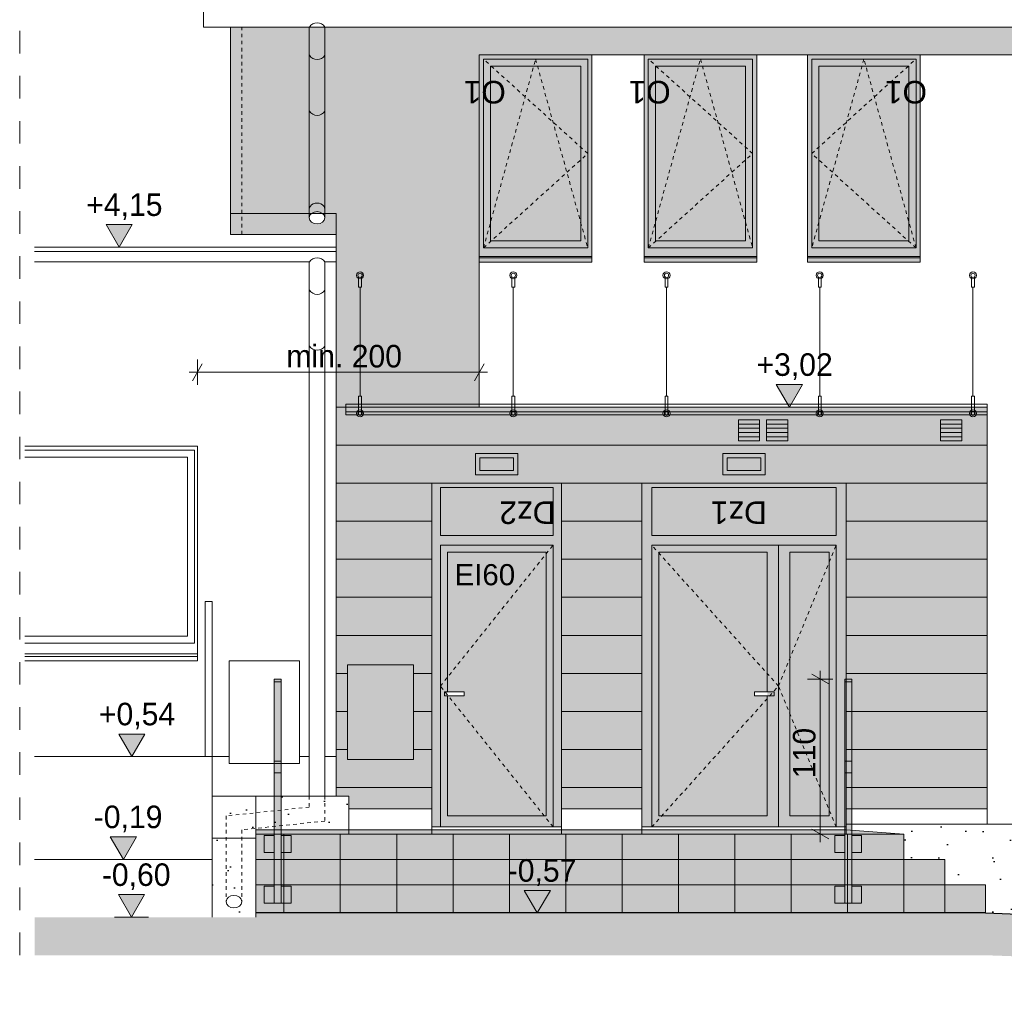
# Model space of a CAD drawing. Extents: x -613240 to -325500, y -25863 to 152403.
# Tile 13 of 254: x -538551 to -531563, y -13520 to -6560. Entities that reach past the tile are written whole.
import ezdxf

# ---------------------------------------------------------------- set-up
doc = ezdxf.new("R2010")
doc.units = 0
doc.header["$MEASUREMENT"] = 0
doc.linetypes.add('Hidden Line', pattern=[50, 25, -25])
doc.linetypes.add('Przerywana', pattern=[320, 160, -160])
for name, color, linetype, lineweight in [('Arch balustrady_Nr_Pióra__5', 7, 'Continuous', 13), ('Arch kolory_Nr_Pióra__5', 7, 'Continuous', 13), ('Arch okna_Nr_Pióra__5', 7, 'Continuous', 13), ('Arch opisy okien_Nr_Pióra__21', 7, 'Continuous', 9), ('Arch wykończenie_Nr_Pióra__21', 7, 'Continuous', 9), ('Arch wykończenie_Nr_Pióra__41', 7, 'Continuous', 15), ('Arch wykończenie_Nr_Pióra__5', 7, 'Continuous', 13), ('arch wypelnienia_Nr_Pióra__1', 7, 'Continuous', 25), ('arch wypelnienia_Nr_Pióra__21', 7, 'Continuous', 9), ('Arch wyposażenie_Nr_Pióra__21', 7, 'Continuous', 9), ('Arch wyposażenie_Nr_Pióra__41', 7, 'Continuous', 15), ('INWENT DACH_Nr_Pióra__21', 7, 'Continuous', 9), ('INWENT OPISY_Nr_Pióra__21', 7, 'Continuous', 9), ('INWENT RURY SPUSTOWE_Nr_Pióra__21', 7, 'Continuous', 9), ('INWENT TEREN_Nr_Pióra__1', 7, 'Continuous', 25), ('INWENT WYMIARY_Nr_Pióra__21', 7, 'Continuous', 9), ('INWENT. DRZWI_Nr_Pióra__5', 7, 'Continuous', 13), ('INWENT. OKNA_Nr_Pióra__5', 7, 'Continuous', 13), ('INWENT.ŚCIANY_Nr_Pióra__21', 7, 'Continuous', 9), ('Istniejące kominy_Nr_Pióra__21', 7, 'Continuous', 9), ('Istniejące schody_Nr_Pióra__21', 7, 'Continuous', 9), ('Istniejące schody_Nr_Pióra__5', 7, 'Continuous', 13)]:
    doc.layers.add(name, color=color, linetype=linetype, lineweight=lineweight)
for name, color, linetype, lineweight, true_color in [('Arch kolory_Nr_Pióra__84', 7, 'Continuous', 15, 0x41c341), ('Arch opisy okien_Nr_Pióra__9', 7, 'Continuous', 13, 0x3dad99), ('arch wypelnienia_Nr_Pióra__2', 7, 'Continuous', 13, 0x7f7f7f)]:
    doc.layers.add(name, color=color, linetype=linetype, lineweight=lineweight, true_color=true_color)
doc.layers.add('INWENT WYMIARY', color=7, linetype='Continuous')
doc.styles.add('GENERATED_STYLE_1', font='txt')
doc.styles.add('GENERATED_STYLE_10', font='arial.ttf')
doc.styles.add('GENERATED_STYLE_2', font='txt')
doc.dimstyles.new('GENERATED_STYLE__3', dxfattribs={"dimtxt": 160.000002, "dimasz": 91.2, "dimexe": 0.18, "dimexo": 0, "dimgap": 0.09, "dimtad": 1, "dimdec": 0, "dimlfac": 0.1, "dimzin": 0, "dimdsep": 46, "dimtxsty": 'GENERATED_STYLE_1', "dimblk": 'ARROWHEAD_2', "dimblk1": 'ARROWHEAD_2', "dimblk2": 'ARROWHEAD_2', "dimcen": 0.09, "dimclrd": 7, "dimclre": 7, "dimclrt": 7, "dimazin": 0, "dimtfac": 1, "dimtdec": 4, "dimtmove": 0, "dimatfit": 3, "dimfxl": 0, "dimtolj": 1, "dimtzin": 0, "dimarcsym": 0})
doc.dimstyles.new('GENERATED_STYLE__5', dxfattribs={"dimtxt": 160.000002, "dimasz": 91.2, "dimexe": 0.18, "dimexo": 0, "dimgap": 0.09, "dimtad": 1, "dimtih": 1, "dimtoh": 1, "dimdec": 0, "dimlfac": 0.1, "dimzin": 0, "dimdsep": 46, "dimtxsty": 'GENERATED_STYLE_2', "dimblk": 'ARROWHEAD_2', "dimblk1": 'ARROWHEAD_2', "dimblk2": 'ARROWHEAD_2', "dimcen": 0.09, "dimclrd": 7, "dimclre": 7, "dimclrt": 7, "dimazin": 0, "dimtfac": 1, "dimtdec": 4, "dimtmove": 0, "dimatfit": 3, "dimfxl": 0, "dimtolj": 1, "dimtzin": 0, "dimarcsym": 0})
pattern_1 = [(45, (0, 600), (-190.91883, 190.91883), [0, -180, 0, -270]), (110, (600, 600), (253.71701, 92.34544), [0, -132, 0, -228])]

# ---------------------------------------------------------------- blocks, each defined once
blk = doc.blocks.new('Wymiary_114', base_point=(-537757.5, -12929.6))
at = {"layer": 'INWENT WYMIARY_Nr_Pióra__21', "linetype": 'Continuous'}
blk.add_hatch(color=256, dxfattribs=at).paths.add_polyline_path([(-537757.5, -12929.6), (-537850.3, -12769.6), (-537664.7, -12769.6)], flags=0)
for p, q in [((-537757.5, -12929.6), (-537850.3, -12769.6)), ((-537850.3, -12769.6), (-537664.7, -12769.6)), ((-537664.7, -12769.6), (-537757.5, -12929.6)), ((-537757.5, -12929.6), (-537877.5, -12929.6)), ((-537757.5, -12929.6), (-537637.5, -12929.6))]:
    blk.add_line(p, q, dxfattribs=at)
at = {"layer": 'INWENT WYMIARY_Nr_Pióra__21', "insert": (-537967.5, -12737.6), "char_height": 160, "attachment_point": 7, "style": 'GENERATED_STYLE_1'}
blk.add_mtext('{-0,60}', dxfattribs=at)
blk = doc.blocks.new('Wymiary_116', base_point=(-537844.9, -8174.6))
at = {"layer": 'INWENT WYMIARY_Nr_Pióra__21', "linetype": 'Continuous'}
blk.add_hatch(color=256, dxfattribs=at).paths.add_polyline_path([(-537844.9, -8174.6), (-537937.7, -8014.6), (-537752.1, -8014.6)], flags=0)
for p, q in [((-537844.9, -8174.6), (-537937.7, -8014.6)), ((-537937.7, -8014.6), (-537752.1, -8014.6)), ((-537752.1, -8014.6), (-537844.9, -8174.6)), ((-537844.9, -8174.6), (-537964.9, -8174.6)), ((-537844.9, -8174.6), (-537724.9, -8174.6))]:
    blk.add_line(p, q, dxfattribs=at)
at = {"layer": 'INWENT WYMIARY_Nr_Pióra__21', "insert": (-538078.4, -7982.6), "char_height": 160, "attachment_point": 7, "style": 'GENERATED_STYLE_1'}
blk.add_mtext('{+4,15}', dxfattribs=at)
blk = doc.blocks.new('Wymiary_117', base_point=(-537754.9, -11789.6))
at = {"layer": 'INWENT WYMIARY_Nr_Pióra__21', "linetype": 'Continuous'}
blk.add_hatch(color=256, dxfattribs=at).paths.add_polyline_path([(-537754.9, -11789.6), (-537847.7, -11629.6), (-537662.1, -11629.6)], flags=0)
for p, q in [((-537754.9, -11789.6), (-537847.7, -11629.6)), ((-537847.7, -11629.6), (-537662.1, -11629.6)), ((-537662.1, -11629.6), (-537754.9, -11789.6)), ((-537754.9, -11789.6), (-537874.9, -11789.6)), ((-537754.9, -11789.6), (-537634.9, -11789.6))]:
    blk.add_line(p, q, dxfattribs=at)
at = {"layer": 'INWENT WYMIARY_Nr_Pióra__21', "insert": (-537988.4, -11597.6), "char_height": 160, "attachment_point": 7, "style": 'GENERATED_STYLE_1'}
blk.add_mtext('{+0,54}', dxfattribs=at)
blk = doc.blocks.new('Wymiary_118', base_point=(-537814.9, -12519.6))
at = {"layer": 'INWENT WYMIARY_Nr_Pióra__21', "linetype": 'Continuous'}
blk.add_hatch(color=256, dxfattribs=at).paths.add_polyline_path([(-537814.9, -12519.6), (-537907.7, -12359.6), (-537722.1, -12359.6)], flags=0)
for p, q in [((-537814.9, -12519.6), (-537907.7, -12359.6)), ((-537907.7, -12359.6), (-537722.1, -12359.6)), ((-537722.1, -12359.6), (-537814.9, -12519.6)), ((-537814.9, -12519.6), (-537934.9, -12519.6)), ((-537814.9, -12519.6), (-537694.9, -12519.6))]:
    blk.add_line(p, q, dxfattribs=at)
at = {"layer": 'INWENT WYMIARY_Nr_Pióra__21', "insert": (-538025, -12327.6), "char_height": 160, "attachment_point": 7, "style": 'GENERATED_STYLE_1'}
blk.add_mtext('{-0,19}', dxfattribs=at)
blk = doc.blocks.new('Wymiary_119', base_point=(-534876.9, -12899.6))
at = {"layer": 'INWENT WYMIARY_Nr_Pióra__21', "linetype": 'Continuous'}
blk.add_hatch(color=256, dxfattribs=at).paths.add_polyline_path([(-534876.9, -12899.6), (-534969.7, -12739.6), (-534784.1, -12739.6)], flags=0)
for p, q in [((-534876.9, -12899.6), (-534969.7, -12739.6)), ((-534969.7, -12739.6), (-534784.1, -12739.6)), ((-534784.1, -12739.6), (-534876.9, -12899.6)), ((-534876.9, -12899.6), (-534996.9, -12899.6)), ((-534876.9, -12899.6), (-534756.9, -12899.6))]:
    blk.add_line(p, q, dxfattribs=at)
at = {"layer": 'INWENT WYMIARY_Nr_Pióra__21', "insert": (-535087, -12707.6), "char_height": 160, "attachment_point": 7, "style": 'GENERATED_STYLE_1'}
blk.add_mtext('{-0,57}', dxfattribs=at)
blk = doc.blocks.new('Wymiary_145', base_point=(-533088, -9309.6))
at = {"layer": 'INWENT WYMIARY_Nr_Pióra__21', "linetype": 'Continuous'}
blk.add_hatch(color=256, dxfattribs=at).paths.add_polyline_path([(-533088, -9309.6), (-533180.8, -9149.6), (-532995.2, -9149.6)], flags=0)
for p, q in [((-533088, -9309.6), (-533180.8, -9149.6)), ((-533180.8, -9149.6), (-532995.2, -9149.6)), ((-532995.2, -9149.6), (-533088, -9309.6)), ((-533088, -9309.6), (-533208, -9309.6)), ((-533088, -9309.6), (-532968, -9309.6))]:
    blk.add_line(p, q, dxfattribs=at)
at = {"layer": 'INWENT WYMIARY_Nr_Pióra__21', "insert": (-533321.4, -9117.6), "char_height": 160, "attachment_point": 7, "style": 'GENERATED_STYLE_1'}
blk.add_mtext('{+3,02}', dxfattribs=at)
blk = doc.blocks.new('*D709')
at = {"layer": 'INWENT WYMIARY_Nr_Pióra__21', "linetype": 'Continuous'}
for p, q in [((-532778.6, -11239.6), (-532958.6, -11239.6)), ((-532808.6, -11274.3), (-532928.6, -11205)), ((-532868.6, -11239.6), (-532868.6, -11180.9)), ((-532868.6, -12339.6), (-532868.6, -11239.6)), ((-532778.6, -12339.6), (-532958.6, -12339.6)), ((-532928.6, -12305), (-532808.6, -12374.3)), ((-532868.6, -12398.3), (-532868.6, -12339.6))]:
    blk.add_line(p, q, dxfattribs=at)
at = {"layer": 'INWENT WYMIARY_Nr_Pióra__21', "insert": (-532900.6, -11943.2), "char_height": 160, "attachment_point": 7, "rotation": 90, "style": 'GENERATED_STYLE_1'}
blk.add_mtext('{110}', dxfattribs=at)
blk = doc.blocks.new('ARROWHEAD_2')
at = {"color": 0, "linetype": 'Continuous', "lineweight": 0}
for p, q in [((0, 0), (-1, 0)), ((-0.378, -0.655), (0.378, 0.655))]:
    blk.add_line(p, q, dxfattribs=at)
blk = doc.blocks.new('*D751')
at = {"layer": 'INWENT WYMIARY_Nr_Pióra__21', "linetype": 'Continuous'}
for p, q in [((-537254.3, -9002.4), (-537323.6, -9122.4)), ((-537289, -9152.4), (-537289, -8972.4)), ((-535323.6, -9122.4), (-535254.3, -9002.4)), ((-535289, -9152.4), (-535289, -8972.4)), ((-537347.6, -9062.4), (-537289, -9062.4)), ((-537289, -9062.4), (-535289, -9062.4)), ((-535289, -9062.4), (-535230.3, -9062.4))]:
    blk.add_line(p, q, dxfattribs=at)
at = {"layer": 'INWENT WYMIARY_Nr_Pióra__21', "insert": (-536657.9, -9030.4), "char_height": 160, "attachment_point": 7, "style": 'GENERATED_STYLE_2'}
blk.add_mtext('{min. 200}', dxfattribs=at)

msp = doc.modelspace()

# ---------------------------------------------------------------- hatches: boundary and pattern name
at = {"layer": 'Arch kolory_Nr_Pióra__84', "linetype": 'Continuous', "lineweight": 0, "true_color": 0x309230}
h = msp.add_hatch(color=97, dxfattribs=at)
h.paths.add_polyline_path([(-537054.9, -7934.6), (-536304.9, -7934.6), (-536304.9, -9849.6), (-536304.9, -12069.6), (-536214.9, -12069.6), (-536214.9, -12159.6), (-535624.9, -12159.6), (-535624.9, -12069.6), (-535624.9, -9849.6), (-534704.9, -9849.6), (-534704.9, -12159.6), (-534134.9, -12159.6), (-534134.9, -9849.6), (-532684.9, -9849.6), (-532684.9, -12159.6), (-531684.9, -12159.6), (-531684.9, -9849.6), (-531684.9, -9309.6), (-535289, -9309.6), (-535289, -6809.6), (-521084.9, -6809.6), (-521084.9, -6612.5), (-537054.9, -6612.5)], flags=0)
h.paths.add_polyline_path([(-536224.9, -11809.6), (-536224.9, -11139.6), (-535754.9, -11139.6), (-535754.9, -11809.6)], flags=0)
at = {"layer": 'arch wypelnienia_Nr_Pióra__1', "linetype": 'Continuous'}
h = msp.add_hatch(dxfattribs=at)
h.set_pattern_fill('Carpet', color=256, style=0, pattern_type=2)
h.set_pattern_definition(pattern_1)
h.paths.add_polyline_path([(-536874.9, -12369.6), (-537184.9, -12369.6), (-537184.9, -12069.6), (-536874.9, -12069.6)], flags=0)
h = msp.add_hatch(dxfattribs=at)
h.set_pattern_fill('Carpet', color=256, style=0, pattern_type=2)
h.set_pattern_definition(pattern_1)
h.paths.add_polyline_path([(-536874.9, -12309.6), (-536214.9, -12309.6), (-536214.9, -12069.6), (-536874.9, -12069.6)], flags=0)
h = msp.add_hatch(dxfattribs=at)
h.set_pattern_fill('Carpet', color=256, style=0, pattern_type=2)
h.set_pattern_definition(pattern_1)
h.paths.add_polyline_path([(-532684.9, -12269.6), (-532684.9, -12309.6), (-532274.9, -12339.6), (-532274.9, -12519.6), (-531984.9, -12519.6), (-531984.9, -12699.6), (-531694.9, -12699.6), (-531694.9, -12899.6), (-527004.9, -13069.6), (-521104.9, -13222.7), (-521104.9, -12269.6), (-521334.9, -12269.6), (-521334.9, -13075.5, -0.24626), (-521353.1, -13108.3, -0.15474), (-521389.9, -13119.6, -0.16377), (-521427.9, -13107.4, -0.230568), (-521444.9, -13075.5), (-521444.9, -12269.6)], flags=0)
h = msp.add_hatch(dxfattribs=at)
h.set_pattern_fill('Carpet', color=256, style=0, pattern_type=2)
h.set_pattern_definition(pattern_1)
h.paths.add_polyline_path([(-536874.9, -12929.6), (-537184.9, -12929.6), (-537184.9, -12369.6), (-536874.9, -12369.6)], flags=0)
at = {"layer": 'arch wypelnienia_Nr_Pióra__2', "linetype": 'Continuous'}
h = msp.add_hatch(color=256, dxfattribs=at)
h.paths.add_polyline_path([(-535289, -8280.6), (-534489, -8280.6), (-534489, -6809.6), (-535289, -6809.6)], flags=0)
h.paths.add_polyline_path([(-534569, -8129.6), (-534569, -6889.6), (-535209, -6889.6), (-535209, -8129.6)], flags=0)
h = msp.add_hatch(color=256, dxfattribs=at)
h.paths.add_polyline_path([(-534119, -8280.6), (-533319, -8280.6), (-533319, -6809.6), (-534119, -6809.6)], flags=0)
h.paths.add_polyline_path([(-534039, -8129.6), (-533399, -8129.6), (-533399, -6889.6), (-534039, -6889.6)], flags=0)
h = msp.add_hatch(color=256, dxfattribs=at)
h.paths.add_polyline_path([(-532959, -8280.6), (-532159, -8280.6), (-532159, -6809.6), (-532959, -6809.6)], flags=0)
h.paths.add_polyline_path([(-532879, -8129.6), (-532239, -8129.6), (-532239, -6889.6), (-532879, -6889.6)], flags=0)
at = {"layer": 'arch wypelnienia_Nr_Pióra__2', "linetype": 'Continuous', "lineweight": 0, "true_color": 0x1f1f1f}
for points in [[(-535209, -8129.6), (-534569, -8129.6), (-534569, -6889.6), (-535209, -6889.6)], [(-534039, -8129.6), (-533399, -8129.6), (-533399, -6889.6), (-534039, -6889.6)], [(-532239, -6889.6), (-532879, -6889.6), (-532879, -8129.6), (-532239, -8129.6)], [(-535044.9, -9669.6), (-535284.9, -9669.6), (-535284.9, -9759.6), (-535044.9, -9759.6)], [(-533289.9, -9669.6), (-533529.9, -9669.6), (-533529.9, -9759.6), (-533289.9, -9759.6)], [(-535564.9, -10219.6), (-534764.9, -10219.6), (-534764.9, -9879.6), (-535564.9, -9879.6)], [(-532754.9, -9879.6), (-534064.9, -9879.6), (-534064.9, -10219.6), (-532754.9, -10219.6)]]:
    msp.add_hatch(color=250, dxfattribs=at).paths.add_polyline_path(points, flags=0)
at = {"layer": 'arch wypelnienia_Nr_Pióra__2', "linetype": 'Continuous'}
for points in [[(-536477, -7998.1, -0.095839), (-536488, -7986.9, -0.157478), (-536494.9, -7965.5), (-536494.9, -7934.6), (-537054.9, -7934.6), (-537054.9, -8084.6), (-536304.9, -8084.6), (-536304.9, -7934.6), (-536384.9, -7934.6), (-536384.9, -7965.5, -0.131514), (-536389.8, -7983.6, -0.12453), (-536403.3, -7998.4, -0.096346), (-536424.1, -8007.7, -0.062854), (-536439.9, -8009.6, -0.081758), (-536460.2, -8006.5, -0.081017)], [(-536744.9, -12349.6), (-536814.9, -12349.6), (-536814.9, -12469.6), (-536744.9, -12469.6), (-536744.9, -12709.6), (-536814.9, -12709.6), (-536814.9, -12829.6), (-536744.9, -12829.6), (-536694.9, -12829.6), (-536624.9, -12829.6), (-536624.9, -12709.6), (-536694.9, -12709.6), (-536694.9, -12469.6), (-536624.9, -12469.6), (-536624.9, -12349.6), (-536694.9, -12349.6), (-536694.9, -11239.6), (-536744.9, -11239.6)], [(-532694.9, -12349.6), (-532764.9, -12349.6), (-532764.9, -12469.6), (-532694.9, -12469.6), (-532694.9, -12709.6), (-532764.9, -12709.6), (-532764.9, -12829.6), (-532694.9, -12829.6), (-532644.9, -12829.6), (-532574.9, -12829.6), (-532574.9, -12709.6), (-532644.9, -12709.6), (-532644.9, -12469.6), (-532574.9, -12469.6), (-532574.9, -12349.6), (-532644.9, -12349.6), (-532644.9, -11239.6), (-532694.9, -11239.6)], [(-536874.9, -12899.6), (-531694.9, -12899.6), (-531694.9, -12699.6), (-531984.9, -12699.6), (-531984.9, -12519.6), (-532274.9, -12519.6), (-532274.9, -12339.6), (-532684.9, -12309.6), (-536874.9, -12309.6)]]:
    msp.add_hatch(color=256, dxfattribs=at).paths.add_polyline_path(points, flags=0)
at = {"layer": 'arch wypelnienia_Nr_Pióra__2', "linetype": 'Continuous', "lineweight": 0, "true_color": 0x5f5f5f}
h = msp.add_hatch(color=251, dxfattribs=at)
h.paths.add_polyline_path([(-535314.9, -9789.6), (-535014.9, -9789.6), (-535014.9, -9639.6), (-535314.9, -9639.6)], flags=0)
h.paths.add_polyline_path([(-535284.9, -9669.6), (-535284.9, -9759.6), (-535044.9, -9759.6), (-535044.9, -9669.6)], flags=0)
h = msp.add_hatch(color=251, dxfattribs=at)
h.paths.add_polyline_path([(-533559.9, -9789.6), (-533259.9, -9789.6), (-533259.9, -9639.6), (-533559.9, -9639.6)], flags=0)
h.paths.add_polyline_path([(-533529.9, -9669.6), (-533529.9, -9759.6), (-533289.9, -9759.6), (-533289.9, -9669.6)], flags=0)
h = msp.add_hatch(color=251, dxfattribs=at)
h.paths.add_polyline_path([(-535624.9, -12289.6), (-534704.9, -12289.6), (-534704.9, -9849.6), (-535624.9, -9849.6)], flags=0)
h.paths.add_polyline_path([(-535564.9, -10219.6), (-534764.9, -10219.6), (-534764.9, -9879.6), (-535564.9, -9879.6)], flags=0)
h.paths.add_polyline_path([(-535514.9, -10339.6), (-534814.9, -10339.6), (-534814.9, -12209.6), (-535514.9, -12209.6)], flags=0)
h = msp.add_hatch(color=251, dxfattribs=at)
h.paths.add_polyline_path([(-534134.9, -12289.6), (-532684.9, -12289.6), (-532684.9, -9849.6), (-534134.9, -9849.6)], flags=0)
h.paths.add_polyline_path([(-534064.9, -10219.6), (-532754.9, -10219.6), (-532754.9, -9879.6), (-534064.9, -9879.6)], flags=0)
h.paths.add_polyline_path([(-534014.9, -10339.6), (-533244.9, -10339.6), (-533244.9, -12209.6), (-534014.9, -12209.6)], flags=0)
h.paths.add_polyline_path([(-533084.9, -12209.6), (-532804.9, -12209.6), (-532804.9, -10339.6), (-533084.9, -10339.6)], flags=0)
for points in [[(-535514.9, -12209.6), (-534814.9, -12209.6), (-534814.9, -10339.6), (-535514.9, -10339.6), (-535514.9, -11329.6), (-535394.9, -11329.6), (-535394.9, -11359.6), (-535514.9, -11359.6)], [(-533244.9, -12209.6), (-534014.9, -12209.6), (-534014.9, -10339.6), (-533244.9, -10339.6), (-533244.9, -11329.6), (-533334.9, -11329.6), (-533334.9, -11359.6), (-533244.9, -11359.6)], [(-533084.9, -12209.6), (-532804.9, -12209.6), (-532804.9, -10339.6), (-533084.9, -10339.6)], [(-536224.9, -11809.6), (-535754.9, -11809.6), (-535754.9, -11139.6), (-536224.9, -11139.6)]]:
    msp.add_hatch(color=251, dxfattribs=at).paths.add_polyline_path(points, flags=0)
at = {"layer": 'arch wypelnienia_Nr_Pióra__21', "linetype": 'Continuous'}
msp.add_hatch(color=256, dxfattribs=at).paths.add_polyline_path([(-538444.9, -12929.6), (-538444.9, -13199.4), (-531705.8, -13199.4), (-527014.3, -13369.5), (-521228.8, -13519.6), (-521224.9, -13519.6), (-520279.2, -13519.6), (-520279.2, -13219.6), (-521224.9, -13219.6), (-527004.9, -13069.6), (-531694.9, -12899.6), (-536874.9, -12899.6), (-536874.9, -12929.6)], flags=0)

# ---------------------------------------------------------------- linework, layer by layer
at = {"layer": 'Arch balustrady_Nr_Pióra__5', "linetype": 'Continuous'}
for p, q in [((-536694.9, -11239.6), (-536744.9, -11239.6)), ((-536744.9, -12829.6), (-536744.9, -11239.6)), ((-536694.9, -12829.6), (-536694.9, -11239.6)), ((-532644.9, -11239.6), (-532694.9, -11239.6)), ((-532694.9, -12829.6), (-532694.9, -11239.6)), ((-532644.9, -12829.6), (-532644.9, -11239.6)), ((-536694.9, -11258.4), (-536744.9, -11258.4)), ((-532644.9, -11258.4), (-532694.9, -11258.4)), ((-536694.9, -11822.4), (-536744.9, -11822.4)), ((-532644.9, -11822.4), (-532694.9, -11822.4)), ((-536694.9, -11904), (-536744.9, -11904)), ((-532644.9, -11904), (-532694.9, -11904)), ((-536814.9, -12349.6), (-536814.9, -12469.6)), ((-536744.9, -12349.6), (-536814.9, -12349.6)), ((-536694.9, -12349.6), (-536624.9, -12349.6)), ((-536624.9, -12349.6), (-536624.9, -12469.6)), ((-532764.9, -12349.6), (-532764.9, -12469.6)), ((-532694.9, -12349.6), (-532764.9, -12349.6)), ((-532644.9, -12349.6), (-532574.9, -12349.6)), ((-532574.9, -12349.6), (-532574.9, -12469.6)), ((-536814.9, -12469.6), (-536744.9, -12469.6)), ((-536694.9, -12469.6), (-536624.9, -12469.6)), ((-532764.9, -12469.6), (-532694.9, -12469.6)), ((-532644.9, -12469.6), (-532574.9, -12469.6)), ((-536814.9, -12709.6), (-536814.9, -12829.6)), ((-536744.9, -12709.6), (-536814.9, -12709.6)), ((-536694.9, -12709.6), (-536624.9, -12709.6)), ((-536624.9, -12709.6), (-536624.9, -12829.6)), ((-532764.9, -12709.6), (-532764.9, -12829.6)), ((-532694.9, -12709.6), (-532764.9, -12709.6)), ((-532644.9, -12709.6), (-532574.9, -12709.6)), ((-532574.9, -12709.6), (-532574.9, -12829.6)), ((-536814.9, -12829.6), (-536624.9, -12829.6)), ((-532764.9, -12829.6), (-532574.9, -12829.6))]:
    msp.add_line(p, q, dxfattribs=at)
at = {"layer": 'Arch kolory_Nr_Pióra__5', "linetype": 'Continuous', "flags": 128}
for points in [[(-537054.9, -7934.6), (-536304.9, -7934.6), (-536304.9, -9849.6), (-536304.9, -12069.6), (-536214.9, -12069.6), (-536214.9, -12159.6), (-535624.9, -12159.6), (-535624.9, -12069.6), (-535624.9, -9849.6), (-534704.9, -9849.6), (-534704.9, -12159.6), (-534134.9, -12159.6), (-534134.9, -9849.6), (-532684.9, -9849.6), (-532684.9, -12159.6), (-531684.9, -12159.6), (-531684.9, -9849.6), (-531684.9, -9309.6), (-535289, -9309.6), (-535289, -6809.6), (-521084.9, -6809.6), (-521084.9, -6612.5), (-537054.9, -6612.5)], [(-536224.9, -11809.6), (-536224.9, -11139.6), (-535754.9, -11139.6), (-535754.9, -11809.6)]]:
    msp.add_lwpolyline(points, close=True, dxfattribs=at)
at = {"layer": 'Arch okna_Nr_Pióra__5', "linetype": 'Hidden Line'}
for p, q in [((-535259, -8179.6), (-534889, -6839.6)), ((-534519, -7509.6), (-535259, -6839.6)), ((-534889, -6839.6), (-534519, -8179.6)), ((-534089, -8179.6), (-533719, -6839.6)), ((-533349, -7509.6), (-534089, -6839.6)), ((-533719, -6839.6), (-533349, -8179.6)), ((-532559, -6839.6), (-532929, -8179.6)), ((-532929, -7509.6), (-532189, -6839.6)), ((-532189, -8179.6), (-532559, -6839.6)), ((-535259, -8179.6), (-534519, -7509.6)), ((-534089, -8179.6), (-533349, -7509.6)), ((-532189, -8179.6), (-532929, -7509.6))]:
    msp.add_line(p, q, dxfattribs=at)
at = {"layer": 'Arch wykończenie_Nr_Pióra__21', "linetype": 'Continuous'}
for p, q in [((-535289, -9309.6), (-535289, -6809.6)), ((-535289, -6809.6), (-521084.9, -6809.6)), ((-536674.9, -12899.6), (-536674.9, -12339.6)), ((-536274.9, -12899.6), (-536274.9, -12339.6)), ((-535874.9, -12899.6), (-535874.9, -12339.6)), ((-535474.9, -12899.6), (-535474.9, -12339.6)), ((-535074.9, -12899.6), (-535074.9, -12339.6)), ((-534674.9, -12899.6), (-534674.9, -12339.6)), ((-534274.9, -12899.6), (-534274.9, -12339.6)), ((-533874.9, -12899.6), (-533874.9, -12339.6)), ((-533474.9, -12899.6), (-533474.9, -12339.6)), ((-533074.9, -12899.6), (-533074.9, -12339.6)), ((-532674.9, -12899.6), (-532674.9, -12339.6)), ((-532274.9, -12519.6), (-532274.9, -12899.6)), ((-531984.9, -12699.6), (-531984.9, -12899.6))]:
    msp.add_line(p, q, dxfattribs=at)
at = {"layer": 'Arch wykończenie_Nr_Pióra__41', "linetype": 'Continuous'}
for p, q in [((-537054.9, -8084.6), (-537054.9, -6612.5)), ((-537054.9, -8084.6), (-536974.9, -8084.6)), ((-531684.9, -9309.6), (-536304.9, -9309.6)), ((-531684.9, -9309.6), (-531684.9, -12269.6)), ((-531684.9, -9579.6), (-536304.9, -9579.6)), ((-531684.9, -9849.6), (-536304.9, -9849.6)), ((-535624.9, -10119.6), (-536304.9, -10119.6)), ((-534134.9, -10119.6), (-534704.9, -10119.6)), ((-531684.9, -10119.6), (-532684.9, -10119.6)), ((-535624.9, -10389.6), (-536304.9, -10389.6)), ((-534134.9, -10389.6), (-534704.9, -10389.6)), ((-531684.9, -10389.6), (-532684.9, -10389.6)), ((-535624.9, -10659.6), (-536304.9, -10659.6)), ((-534134.9, -10659.6), (-534704.9, -10659.6)), ((-531684.9, -10659.6), (-532684.9, -10659.6)), ((-535624.9, -10929.6), (-536304.9, -10929.6)), ((-534134.9, -10929.6), (-534704.9, -10929.6)), ((-531684.9, -10929.6), (-532684.9, -10929.6)), ((-536224.9, -11199.6), (-536304.9, -11199.6)), ((-535624.9, -11199.6), (-535754.9, -11199.6)), ((-534134.9, -11199.6), (-534704.9, -11199.6)), ((-531684.9, -11199.6), (-532684.9, -11199.6)), ((-536224.9, -11469.6), (-536304.9, -11469.6)), ((-535624.9, -11469.6), (-535754.9, -11469.6)), ((-534134.9, -11469.6), (-534704.9, -11469.6)), ((-531684.9, -11469.6), (-532684.9, -11469.6)), ((-536224.9, -11739.6), (-536304.9, -11739.6)), ((-535624.9, -11739.6), (-535754.9, -11739.6)), ((-534134.9, -11739.6), (-534704.9, -11739.6)), ((-531684.9, -11739.6), (-532684.9, -11739.6)), ((-535624.9, -12009.6), (-536304.9, -12009.6)), ((-534134.9, -12009.6), (-534704.9, -12009.6)), ((-531684.9, -12009.6), (-532684.9, -12009.6)), ((-521444.9, -12269.6), (-532684.9, -12269.6))]:
    msp.add_line(p, q, dxfattribs=at)
at = {"layer": 'Arch wykończenie_Nr_Pióra__5', "linetype": 'Continuous'}
for p, q in [((-536494.9, -7934.6), (-537054.9, -7934.6)), ((-536304.9, -7934.6), (-536384.9, -7934.6)), ((-536304.9, -8084.6), (-536304.9, -7934.6))]:
    msp.add_line(p, q, dxfattribs=at)
at = {"layer": 'Arch wyposażenie_Nr_Pióra__21', "linetype": 'Continuous'}
for p, q in [((-536144.9, -8459.2), (-536144.9, -8385.6)), ((-536124.9, -8459.2), (-536124.9, -8385.6)), ((-535057.4, -8459.2), (-535057.4, -8385.6)), ((-535037.4, -8459.2), (-535037.4, -8385.6)), ((-533969.9, -8459.2), (-533969.9, -8385.6)), ((-533949.9, -8459.2), (-533949.9, -8385.6)), ((-532882.4, -8459.2), (-532882.4, -8385.6)), ((-532862.4, -8459.2), (-532862.4, -8385.6)), ((-531794.9, -8459.2), (-531794.9, -8385.6)), ((-531774.9, -8459.2), (-531774.9, -8385.6)), ((-536144.9, -8459.2), (-536124.9, -8459.2)), ((-536134.9, -9232), (-536134.9, -8459.2)), ((-535057.4, -8459.2), (-535037.4, -8459.2)), ((-535047.4, -9232), (-535047.4, -8459.2)), ((-533969.9, -8459.2), (-533949.9, -8459.2)), ((-533959.9, -9232), (-533959.9, -8459.2)), ((-532882.4, -8459.2), (-532862.4, -8459.2)), ((-532872.4, -9232), (-532872.4, -8459.2)), ((-531774.9, -8459.2), (-531794.9, -8459.2)), ((-531784.9, -9232), (-531784.9, -8459.2)), ((-536234.9, -9364), (-536234.9, -9289.6)), ((-536234.9, -9289.6), (-531684.9, -9289.6)), ((-536144.9, -9364), (-536144.9, -9232)), ((-536144.9, -9232), (-536124.9, -9232)), ((-536124.9, -9364), (-536124.9, -9232)), ((-535057.4, -9364), (-535057.4, -9232)), ((-535057.4, -9232), (-535037.4, -9232)), ((-535037.4, -9364), (-535037.4, -9232)), ((-533969.9, -9232), (-533949.9, -9232)), ((-533969.9, -9364), (-533969.9, -9232)), ((-533949.9, -9364), (-533949.9, -9232)), ((-532882.4, -9232), (-532862.4, -9232)), ((-532882.4, -9364), (-532882.4, -9232)), ((-532862.4, -9364), (-532862.4, -9232)), ((-531774.9, -9232), (-531794.9, -9232)), ((-531794.9, -9364), (-531794.9, -9232)), ((-531774.9, -9364), (-531774.9, -9232)), ((-531684.9, -9364), (-531684.9, -9289.6)), ((-536234.9, -9344), (-531684.9, -9344)), ((-536234.9, -9364), (-531684.9, -9364))]:
    msp.add_line(p, q, dxfattribs=at)
for centre, radius in [((-536134.9, -8374.4), 25), ((-536134.9, -8374.4), 15), ((-535047.4, -8374.4), 25), ((-535047.4, -8374.4), 15), ((-533959.9, -8374.4), 25), ((-533959.9, -8374.4), 15), ((-532872.4, -8374.4), 25), ((-532872.4, -8374.4), 15), ((-531784.9, -8374.4), 25), ((-531784.9, -8374.4), 15), ((-536134.9, -9354), 25), ((-536134.9, -9354), 15), ((-535047.4, -9354), 25), ((-535047.4, -9354), 15), ((-533959.9, -9354), 25), ((-533959.9, -9354), 15), ((-532872.4, -9354), 25), ((-532872.4, -9354), 15), ((-531784.9, -9354), 25), ((-531784.9, -9354), 15)]:
    msp.add_circle(centre, radius, dxfattribs=at)
at = {"layer": 'Arch wyposażenie_Nr_Pióra__41', "linetype": 'Continuous'}
for p, q in [((-535314.9, -9639.6), (-535014.9, -9639.6)), ((-535314.9, -9789.6), (-535314.9, -9639.6)), ((-535014.9, -9639.6), (-535014.9, -9789.6)), ((-533559.9, -9639.6), (-533259.9, -9639.6)), ((-533559.9, -9789.6), (-533559.9, -9639.6)), ((-533259.9, -9639.6), (-533259.9, -9789.6)), ((-535284.9, -9759.6), (-535284.9, -9669.6)), ((-535284.9, -9669.6), (-535044.9, -9669.6)), ((-535044.9, -9669.6), (-535044.9, -9759.6)), ((-533529.9, -9759.6), (-533529.9, -9669.6)), ((-533529.9, -9669.6), (-533289.9, -9669.6)), ((-533289.9, -9669.6), (-533289.9, -9759.6)), ((-535044.9, -9759.6), (-535284.9, -9759.6)), ((-533289.9, -9759.6), (-533529.9, -9759.6)), ((-535014.9, -9789.6), (-535314.9, -9789.6)), ((-533259.9, -9789.6), (-533559.9, -9789.6))]:
    msp.add_line(p, q, dxfattribs=at)
at = {"layer": 'INWENT DACH_Nr_Pióra__21', "linetype": 'Continuous'}
msp.add_line((-537244.9, -6612.5), (-537244.9, 1576.7), dxfattribs=at)
msp.add_ellipse((-536439.9, -7905.5), major_axis=(55, 0), ratio=0.801342, start_param=0, end_param=3.141593, dxfattribs=at)
for centre in [(-536439.9, -7965.5), (-537029.9, -12819.6)]:
    msp.add_ellipse(centre, major_axis=(55, 0), ratio=0.801342, dxfattribs=at)
at = {"layer": 'INWENT OPISY_Nr_Pióra__21', "linetype": 'Przerywana'}
msp.add_line((-538550.5, -13199.4), (-538550.5, -5369.6), dxfattribs=at)
at = {"layer": 'INWENT RURY SPUSTOWE_Nr_Pióra__21', "linetype": 'Continuous'}
for p, q in [((-537244.9, -6612.5), (-536494.9, -6612.5)), ((-536494.9, -6612.5), (-536494.9, -7965.5)), ((-536384.9, -6612.5), (-521444.9, -6612.5)), ((-536384.9, -6612.5), (-536384.9, -7965.5)), ((-538444.9, -8279.6), (-536494.9, -8279.6)), ((-536494.9, -8279.6), (-536494.9, -12069.6)), ((-536384.9, -8279.6), (-536304.9, -8279.6)), ((-536384.9, -8279.6), (-536384.9, -12069.6))]:
    msp.add_line(p, q, dxfattribs=at)
at = {"layer": 'INWENT RURY SPUSTOWE_Nr_Pióra__21', "linetype": 'Hidden Line'}
for p, q in [((-536494.9, -12069.6), (-536494.9, -12148.6)), ((-536384.9, -12069.6), (-536384.9, -12247.6)), ((-536494.9, -12148.6), (-537084.9, -12210.6)), ((-537084.9, -12210.6), (-537084.9, -12819.6)), ((-536384.9, -12247.6), (-536974.9, -12309.6)), ((-536974.9, -12309.6), (-536974.9, -12819.6))]:
    msp.add_line(p, q, dxfattribs=at)
at = {"layer": 'INWENT RURY SPUSTOWE_Nr_Pióra__21', "linetype": 'Continuous'}
for centre, start, end in [((-536439.9, -6647.9), 32.77908, 147.22092), ((-536439.9, -6777.1), 212.77908, 327.22092), ((-536439.9, -7173.5), 212.77908, 327.22092), ((-536439.9, -8315), 32.77908, 147.22092), ((-536439.9, -8444.2), 212.77908, 327.22092), ((-536439.9, -8840.7), 212.77908, 327.22092)]:
    msp.add_arc(centre, 65.4, start, end, dxfattribs=at)
at = {"layer": 'INWENT TEREN_Nr_Pióra__1', "linetype": 'Continuous'}
for q in [(-536874.9, -12899.6), (-527004.9, -13069.6)]:
    msp.add_line((-531694.9, -12899.6), q, dxfattribs=at)
at = {"layer": 'INWENT. DRZWI_Nr_Pióra__5', "linetype": 'Continuous'}
for p, q in [((-535564.9, -9879.6), (-534764.9, -9879.6)), ((-535564.9, -9879.6), (-535564.9, -10219.6)), ((-534764.9, -9879.6), (-534764.9, -10219.6)), ((-534064.9, -9879.6), (-534064.9, -10219.6)), ((-532754.9, -9879.6), (-534064.9, -9879.6)), ((-532754.9, -9879.6), (-532754.9, -10219.6)), ((-535564.9, -10219.6), (-534764.9, -10219.6)), ((-532754.9, -10219.6), (-534064.9, -10219.6)), ((-535564.9, -10289.6), (-534764.9, -10289.6)), ((-535564.9, -10289.6), (-535564.9, -12289.6)), ((-535514.9, -10339.6), (-535514.9, -11329.6)), ((-535514.9, -10339.6), (-534814.9, -10339.6)), ((-534814.9, -10339.6), (-534814.9, -12209.6)), ((-534764.9, -10289.6), (-534764.9, -12289.6)), ((-532754.9, -10289.6), (-534064.9, -10289.6)), ((-534064.9, -10289.6), (-534064.9, -12289.6)), ((-534014.9, -10339.6), (-534014.9, -12209.6)), ((-533244.9, -10339.6), (-534014.9, -10339.6)), ((-533244.9, -10339.6), (-533244.9, -11329.6)), ((-533164.9, -10289.6), (-533164.9, -12289.6)), ((-532804.9, -10339.6), (-533084.9, -10339.6)), ((-533084.9, -10339.6), (-533084.9, -12209.6)), ((-532804.9, -10339.6), (-532804.9, -12209.6)), ((-532754.9, -10289.6), (-532754.9, -12289.6)), ((-535534.9, -11329.6), (-535534.9, -11359.6)), ((-535394.9, -11329.6), (-535534.9, -11329.6)), ((-535534.9, -11359.6), (-535394.9, -11359.6)), ((-535514.9, -11359.6), (-535514.9, -12209.6)), ((-535394.9, -11359.6), (-535394.9, -11329.6)), ((-533334.9, -11329.6), (-533194.9, -11329.6)), ((-533334.9, -11359.6), (-533334.9, -11329.6)), ((-533194.9, -11359.6), (-533334.9, -11359.6)), ((-533244.9, -11359.6), (-533244.9, -12209.6)), ((-533194.9, -11329.6), (-533194.9, -11359.6)), ((-535514.9, -12209.6), (-534814.9, -12209.6)), ((-533244.9, -12209.6), (-534014.9, -12209.6)), ((-532804.9, -12209.6), (-533084.9, -12209.6)), ((-535624.9, -12289.6), (-534704.9, -12289.6)), ((-532684.9, -12289.6), (-534134.9, -12289.6))]:
    msp.add_line(p, q, dxfattribs=at)
at = {"layer": 'INWENT. DRZWI_Nr_Pióra__5', "linetype": 'Hidden Line'}
for p, q in [((-535564.9, -11289.6), (-534764.9, -10289.6)), ((-533164.9, -11289.6), (-534064.9, -10289.6)), ((-533164.9, -11289.6), (-532754.9, -10289.6)), ((-534764.9, -12289.6), (-535564.9, -11289.6)), ((-534064.9, -12289.6), (-533164.9, -11289.6)), ((-532754.9, -12289.6), (-533164.9, -11289.6))]:
    msp.add_line(p, q, dxfattribs=at)
at = {"layer": 'INWENT. OKNA_Nr_Pióra__5', "linetype": 'Continuous'}
for p, q in [((-535259, -6839.6), (-535259, -8179.6)), ((-535259, -6839.6), (-534519, -6839.6)), ((-534519, -6839.6), (-534519, -8179.6)), ((-534089, -6839.6), (-533349, -6839.6)), ((-534089, -6839.6), (-534089, -8179.6)), ((-533349, -6839.6), (-533349, -8179.6)), ((-532929, -6839.6), (-532929, -8179.6)), ((-532929, -6839.6), (-532189, -6839.6)), ((-532189, -6839.6), (-532189, -8179.6)), ((-535209, -6889.6), (-534569, -6889.6)), ((-535209, -6889.6), (-535209, -8129.6)), ((-534569, -6889.6), (-534569, -8129.6)), ((-534039, -6889.6), (-534039, -8129.6)), ((-534039, -6889.6), (-533399, -6889.6)), ((-533399, -6889.6), (-533399, -8129.6)), ((-532879, -6889.6), (-532239, -6889.6)), ((-532879, -6889.6), (-532879, -8129.6)), ((-532239, -6889.6), (-532239, -8129.6)), ((-535209, -8129.6), (-534569, -8129.6)), ((-534039, -8129.6), (-533399, -8129.6)), ((-532879, -8129.6), (-532239, -8129.6)), ((-535259, -8179.6), (-534519, -8179.6)), ((-534089, -8179.6), (-533349, -8179.6)), ((-532929, -8179.6), (-532189, -8179.6)), ((-537309, -9616), (-538514.5, -9616)), ((-537309, -9616), (-537309, -10986)), ((-537359, -9666), (-538514.5, -9666)), ((-537359, -9666), (-537359, -10936)), ((-537359, -10936), (-538514.5, -10936)), ((-537309, -10986), (-538514.5, -10986))]:
    msp.add_line(p, q, dxfattribs=at)
at = {"layer": 'INWENT.ŚCIANY_Nr_Pióra__21', "linetype": 'Hidden Line'}
msp.add_line((-536974.9, -8084.6), (-536974.9, -6612.5), dxfattribs=at)
at = {"layer": 'INWENT.ŚCIANY_Nr_Pióra__21', "linetype": 'Continuous'}
for p, q in [((-534489, -6809.6), (-535289, -6809.6)), ((-535289, -8280.6), (-535289, -6809.6)), ((-534489, -8280.6), (-534489, -6809.6)), ((-533319, -6809.6), (-534119, -6809.6)), ((-534119, -8280.6), (-534119, -6809.6)), ((-533319, -8280.6), (-533319, -6809.6)), ((-532159, -6809.6), (-532959, -6809.6)), ((-532959, -8280.6), (-532959, -6809.6)), ((-532159, -8280.6), (-532159, -6809.6)), ((-536974.9, -8084.6), (-536304.9, -8084.6)), ((-536304.9, -8084.6), (-536304.9, -12069.6)), ((-538444.9, -8174.6), (-536304.9, -8174.6)), ((-538444.9, -8204.6), (-536304.9, -8204.6)), ((-534489, -8239.6), (-535289, -8239.6)), ((-533319, -8239.6), (-534119, -8239.6)), ((-532159, -8239.6), (-532959, -8239.6)), ((-534489, -8250.6), (-535289, -8250.6)), ((-534489, -8280.6), (-535289, -8280.6)), ((-533319, -8250.6), (-534119, -8250.6)), ((-533319, -8280.6), (-534119, -8280.6)), ((-532159, -8250.6), (-532959, -8250.6)), ((-532159, -8280.6), (-532959, -8280.6)), ((-537289, -9586), (-538514.5, -9586)), ((-537289, -11109.6), (-537289, -9586)), ((-535624.9, -9849.6), (-534704.9, -9849.6)), ((-535624.9, -9849.6), (-535624.9, -12339.6)), ((-534704.9, -9849.6), (-534704.9, -12339.6)), ((-534134.9, -9849.6), (-534134.9, -12339.6)), ((-534134.9, -9849.6), (-532684.9, -9849.6)), ((-532684.9, -9849.6), (-532684.9, -12339.6)), ((-537289, -11059.6), (-538514.5, -11059.6)), ((-537289, -11079.6), (-538514.5, -11079.6)), ((-537289, -11109.6), (-538514.5, -11109.6)), ((-536564.9, -11109.6), (-537064.9, -11109.6)), ((-537064.9, -11839.6), (-537064.9, -11109.6)), ((-536564.9, -11839.6), (-536564.9, -11109.6)), ((-535754.9, -11139.6), (-536224.9, -11139.6)), ((-536224.9, -11809.6), (-536224.9, -11139.6)), ((-535754.9, -11809.6), (-535754.9, -11139.6)), ((-535754.9, -11809.6), (-536224.9, -11809.6)), ((-536564.9, -11839.6), (-537064.9, -11839.6))]:
    msp.add_line(p, q, dxfattribs=at)
at = {"layer": 'Istniejące kominy_Nr_Pióra__21', "linetype": 'Continuous'}
for p, q in [((-533449.9, -9549.6), (-533449.9, -9399.6)), ((-533449.9, -9399.6), (-533299.9, -9399.6)), ((-533299.9, -9429.6), (-533449.9, -9429.6)), ((-533299.9, -9399.6), (-533299.9, -9549.6)), ((-533249.9, -9549.6), (-533249.9, -9399.6)), ((-533249.9, -9399.6), (-533099.9, -9399.6)), ((-533099.9, -9429.6), (-533249.9, -9429.6)), ((-533099.9, -9399.6), (-533099.9, -9549.6)), ((-532014.9, -9549.6), (-532014.9, -9399.6)), ((-532014.9, -9399.6), (-531864.9, -9399.6)), ((-531864.9, -9429.6), (-532014.9, -9429.6)), ((-531864.9, -9399.6), (-531864.9, -9549.6)), ((-533299.9, -9459.6), (-533449.9, -9459.6)), ((-533299.9, -9489.6), (-533449.9, -9489.6)), ((-533099.9, -9459.6), (-533249.9, -9459.6)), ((-533099.9, -9489.6), (-533249.9, -9489.6)), ((-531864.9, -9459.6), (-532014.9, -9459.6)), ((-531864.9, -9489.6), (-532014.9, -9489.6)), ((-533299.9, -9519.6), (-533449.9, -9519.6)), ((-533299.9, -9549.6), (-533449.9, -9549.6)), ((-533099.9, -9519.6), (-533249.9, -9519.6)), ((-533099.9, -9549.6), (-533249.9, -9549.6)), ((-531864.9, -9519.6), (-532014.9, -9519.6)), ((-531864.9, -9549.6), (-532014.9, -9549.6))]:
    msp.add_line(p, q, dxfattribs=at)
at = {"layer": 'Istniejące schody_Nr_Pióra__21', "linetype": 'Continuous'}
for p, q in [((-537234.9, -10689.6), (-537234.9, -11789.6)), ((-537184.9, -10689.6), (-537234.9, -10689.6)), ((-537184.9, -10689.6), (-537184.9, -11789.6))]:
    msp.add_line(p, q, dxfattribs=at)
at = {"layer": 'Istniejące schody_Nr_Pióra__5', "linetype": 'Continuous'}
for p, q in [((-537064.9, -11789.6), (-538444.9, -11789.6)), ((-537184.9, -11789.6), (-537184.9, -12929.6)), ((-536494.9, -11789.6), (-536564.9, -11789.6)), ((-536304.9, -11789.6), (-536384.9, -11789.6)), ((-536214.9, -12069.6), (-537184.9, -12069.6)), ((-536874.9, -12069.6), (-536874.9, -12929.6)), ((-536214.9, -12069.6), (-536214.9, -12339.6)), ((-536874.9, -12309.6), (-532684.9, -12309.6)), ((-536874.9, -12339.6), (-532274.9, -12339.6)), ((-532684.9, -12309.6), (-532274.9, -12339.6)), ((-532274.9, -12339.6), (-532274.9, -12519.6)), ((-536874.9, -12369.6), (-537184.9, -12369.6)), ((-537184.9, -12519.6), (-538444.9, -12519.6)), ((-536874.9, -12519.6), (-531984.9, -12519.6)), ((-531984.9, -12519.6), (-531984.9, -12699.6)), ((-536874.9, -12699.6), (-531694.9, -12699.6)), ((-531694.9, -12699.6), (-531694.9, -12899.6))]:
    msp.add_line(p, q, dxfattribs=at)

# ---------------------------------------------------------------- block references
at = {"layer": 'INWENT WYMIARY', "linetype": 'Continuous'}
for name, p in [('Wymiary_116', (-537844.9, -8174.6)), ('Wymiary_145', (-533088, -9309.6)), ('Wymiary_117', (-537754.9, -11789.6)), ('Wymiary_118', (-537814.9, -12519.6)), ('Wymiary_119', (-534876.9, -12899.6)), ('Wymiary_114', (-537757.5, -12929.6))]:
    msp.add_blockref(name, p, dxfattribs=at)

# ---------------------------------------------------------------- texts
at = {"layer": 'Arch opisy okien_Nr_Pióra__21', "linetype": 'Continuous', "char_height": 160, "rotation": 180, "style": 'GENERATED_STYLE_10'}
for s, insert, attachment_point in [('{ O1}', (-535398.7, -7154.5), 3), ('{ O1}', (-534228.7, -7154.5), 3), ('{ O1}', (-532049.2, -7154.5), 1), ('{Dz2}', (-534748.4, -10138.8), 1), ('{Dz1}', (-533248.4, -10138.8), 1)]:
    msp.add_mtext(s, dxfattribs=dict(at, insert=insert, attachment_point=attachment_point))
at = {"layer": 'Arch opisy okien_Nr_Pióra__9', "linetype": 'Continuous', "insert": (-535464.9, -10423.9), "char_height": 150, "attachment_point": 1, "style": 'GENERATED_STYLE_10'}
msp.add_mtext('{EI60}', dxfattribs=at)

# ---------------------------------------------------------------- dimensions: what is measured, and where the dimension line sits
at = {"layer": 'INWENT WYMIARY', "linetype": 'Continuous'}
dim = msp.add_linear_dim(base=(-537289, -9062.4), p1=(-537289, -9586), p2=(-535289, -9309.6), text='min. 200', dimstyle='GENERATED_STYLE__5', dxfattribs=at)
dim.commit()
dim.dimension.update_dxf_attribs({"geometry": '*D751', "text_midpoint": (-536238.1, -8950.4)})
dim = msp.add_linear_dim(base=(-532868.6, -12339.6), p1=(-532274.9, -12339.6), p2=(-532644.9, -11239.6), angle=90, dimstyle='GENERATED_STYLE__3', dxfattribs=at)
dim.commit()
dim.dimension.update_dxf_attribs({"geometry": '*D709', "text_midpoint": (-532980.6, -11769.1)})

doc.saveas('drawing.dxf')
